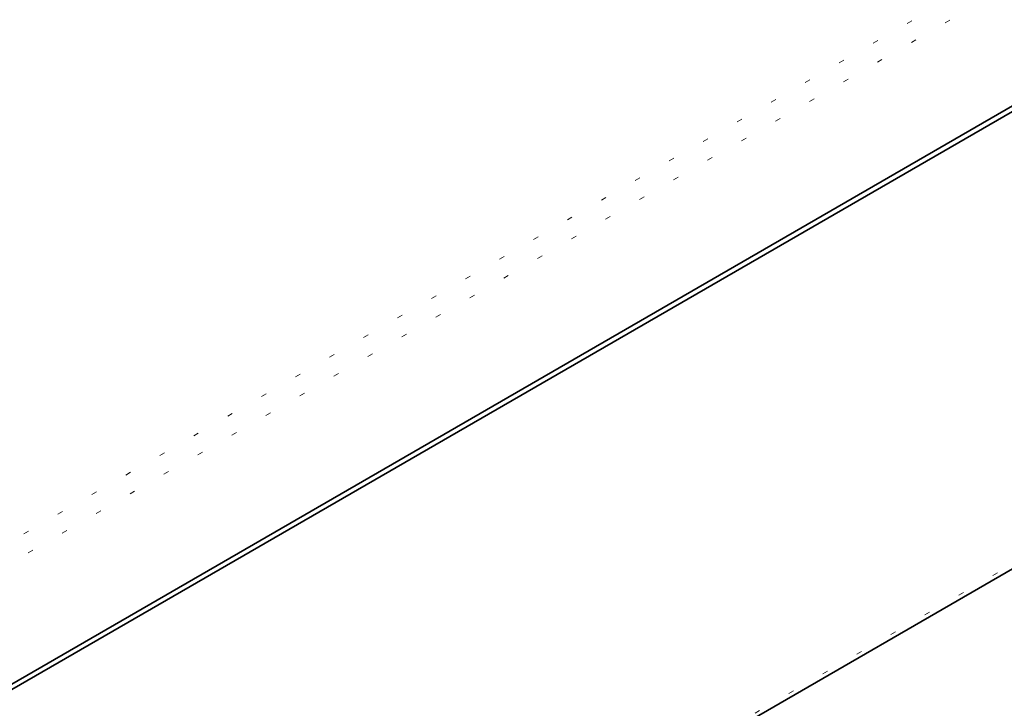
# Model space of a CAD drawing. Header units: millimetres. Extents: x 0 to 1118, y 0 to 864.
# Tile 115 of 250: x 263 to 281, y 703 to 716. Entities that reach past the tile are written whole.
import ezdxf

# ---------------------------------------------------------------- set-up
doc = ezdxf.new("R2010")
doc.units = ezdxf.units.MM
doc.linetypes.add('DOT2', pattern=[0.635, 0, -0.635])

msp = doc.modelspace()

# ---------------------------------------------------------------- linework, layer by layer
at = {"color": 7, "linetype": 'DOT2', "lineweight": 18}
for p, q in [((209.138, 675.812), (300.79, 728.722)), ((300.967, 728.423), (209.31, 675.511)), ((250.21, 688.259), (297.587, 715.609))]:
    msp.add_line(p, q, dxfattribs=at)
at = {"color": 7, "linetype": 'Continuous', "lineweight": 35}
for p, q in [((209.375, 673.27), (301.034, 726.183)), ((209.575, 673.283), (301.034, 726.081)), ((250.158, 688.144), (297.535, 715.494))]:
    msp.add_line(p, q, dxfattribs=at)

doc.saveas('drawing.dxf')
